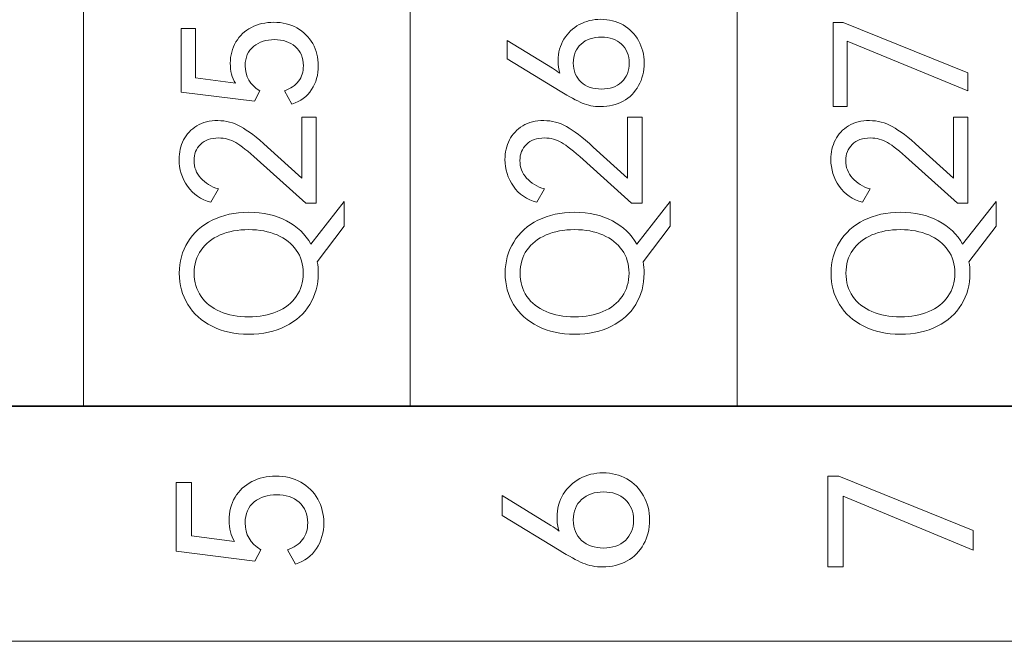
# Model space of a CAD drawing. Header units: millimetres. Extents: x 0 to 427, y 0 to 299.
# Tile 24 of 38: x 157.32 to 169.58, y 147.43 to 155.17. Entities that reach past the tile are written whole.
import ezdxf

# ---------------------------------------------------------------- set-up
doc = ezdxf.new("R2010")
doc.units = ezdxf.units.MM
doc.header["$MEASUREMENT"] = 0
doc.layers.add('layer 1', color=7, linetype='Continuous')

msp = doc.modelspace()

# ---------------------------------------------------------------- linework, layer by layer
at = {"layer": 'layer 1', "lineweight": 9}
for points in [[(158.112, 150.351), (158.112, 150.351), (158.112, 155.895), (158.112, 155.895)], [(162.183, 150.351), (162.183, 150.351), (162.183, 155.895), (162.183, 155.895)], [(166.253, 150.351), (166.253, 150.351), (166.253, 155.895), (166.253, 155.895)]]:
    msp.add_open_spline(points, degree=3, dxfattribs=at)
for points, knots in [([(164.024, 154.658), (164.024, 154.757), (164.048, 154.846), (164.096, 154.924), (164.096, 154.924), (164.143, 155.002), (164.207, 155.063), (164.288, 155.106), (164.288, 155.106), (164.369, 155.15), (164.459, 155.172), (164.556, 155.172), (164.556, 155.172), (164.657, 155.172), (164.749, 155.148), (164.832, 155.102), (164.832, 155.102), (164.914, 155.055), (164.979, 154.99), (165.025, 154.907), (165.025, 154.907), (165.072, 154.823), (165.095, 154.731), (165.095, 154.628), (165.095, 154.628), (165.095, 154.523), (165.072, 154.429), (165.027, 154.346), (165.027, 154.346), (164.981, 154.264), (164.917, 154.199), (164.834, 154.153), (164.834, 154.153), (164.751, 154.108), (164.657, 154.085), (164.552, 154.085), (164.552, 154.085), (164.469, 154.085), (164.393, 154.1), (164.324, 154.129), (164.324, 154.129), (164.254, 154.159), (164.163, 154.208), (164.05, 154.277), (164.05, 154.277), (164.05, 154.277), (163.389, 154.679), (163.389, 154.679), (163.389, 154.679), (163.389, 154.679), (163.389, 154.91), (163.389, 154.91), (163.389, 154.91), (163.389, 154.91), (163.953, 154.564), (163.953, 154.564), (163.953, 154.564), (163.987, 154.543), (164.018, 154.521), (164.047, 154.5), (164.047, 154.5), (164.032, 154.547), (164.024, 154.6), (164.024, 154.658)], [0, 0, 0, 0, 0.0625, 0.0625, 0.0625, 0.0625, 0.125, 0.125, 0.125, 0.125, 0.1875, 0.1875, 0.1875, 0.1875, 0.25, 0.25, 0.25, 0.25, 0.3125, 0.3125, 0.3125, 0.3125, 0.375, 0.375, 0.375, 0.375, 0.4375, 0.4375, 0.4375, 0.4375, 0.5, 0.5, 0.5, 0.5, 0.5625, 0.5625, 0.5625, 0.5625, 0.625, 0.625, 0.625, 0.625, 0.6875, 0.6875, 0.6875, 0.6875, 0.75, 0.75, 0.75, 0.75, 0.8125, 0.8125, 0.8125, 0.8125, 0.875, 0.875, 0.875, 0.875, 0.9375, 0.9375, 0.9375, 0.9375, 1, 1, 1, 1]), ([(159.94, 154.624), (159.94, 154.723), (159.964, 154.812), (160.01, 154.89), (160.01, 154.89), (160.057, 154.968), (160.121, 155.028), (160.203, 155.071), (160.203, 155.071), (160.285, 155.114), (160.378, 155.135), (160.482, 155.135), (160.482, 155.135), (160.59, 155.135), (160.686, 155.111), (160.771, 155.064), (160.771, 155.064), (160.855, 155.016), (160.92, 154.951), (160.967, 154.869), (160.967, 154.869), (161.013, 154.786), (161.037, 154.695), (161.037, 154.594), (161.037, 154.594), (161.037, 154.482), (161.009, 154.383), (160.953, 154.297), (160.953, 154.297), (160.897, 154.21), (160.816, 154.15), (160.709, 154.117), (160.709, 154.117), (160.709, 154.117), (160.615, 154.282), (160.615, 154.282), (160.615, 154.282), (160.693, 154.309), (160.751, 154.35), (160.791, 154.402), (160.791, 154.402), (160.831, 154.455), (160.851, 154.519), (160.851, 154.594), (160.851, 154.594), (160.851, 154.695), (160.817, 154.774), (160.75, 154.832), (160.75, 154.832), (160.683, 154.89), (160.596, 154.919), (160.491, 154.919), (160.491, 154.919), (160.388, 154.919), (160.302, 154.891), (160.232, 154.836), (160.232, 154.836), (160.161, 154.78), (160.126, 154.699), (160.126, 154.594), (160.126, 154.594), (160.126, 154.461), (160.187, 154.357), (160.307, 154.282), (160.307, 154.282), (160.307, 154.282), (160.241, 154.151), (160.241, 154.151), (160.241, 154.151), (160.241, 154.151), (159.328, 154.266), (159.328, 154.266), (159.328, 154.266), (159.328, 154.266), (159.328, 155.059), (159.328, 155.059), (159.328, 155.059), (159.328, 155.059), (159.507, 155.059), (159.507, 155.059), (159.507, 155.059), (159.507, 155.059), (159.507, 154.445), (159.507, 154.445), (159.507, 154.445), (159.507, 154.445), (160.005, 154.378), (160.005, 154.378), (160.005, 154.378), (159.962, 154.445), (159.94, 154.527), (159.94, 154.624)], [0, 0, 0, 0, 0.043478, 0.043478, 0.043478, 0.043478, 0.086957, 0.086957, 0.086957, 0.086957, 0.130435, 0.130435, 0.130435, 0.130435, 0.173913, 0.173913, 0.173913, 0.173913, 0.217391, 0.217391, 0.217391, 0.217391, 0.26087, 0.26087, 0.26087, 0.26087, 0.304348, 0.304348, 0.304348, 0.304348, 0.347826, 0.347826, 0.347826, 0.347826, 0.391304, 0.391304, 0.391304, 0.391304, 0.434783, 0.434783, 0.434783, 0.434783, 0.478261, 0.478261, 0.478261, 0.478261, 0.521739, 0.521739, 0.521739, 0.521739, 0.565217, 0.565217, 0.565217, 0.565217, 0.608696, 0.608696, 0.608696, 0.608696, 0.652174, 0.652174, 0.652174, 0.652174, 0.695652, 0.695652, 0.695652, 0.695652, 0.73913, 0.73913, 0.73913, 0.73913, 0.782609, 0.782609, 0.782609, 0.782609, 0.826087, 0.826087, 0.826087, 0.826087, 0.869565, 0.869565, 0.869565, 0.869565, 0.913043, 0.913043, 0.913043, 0.913043, 0.956522, 0.956522, 0.956522, 0.956522, 1, 1, 1, 1]), ([(167.625, 154.901), (167.625, 154.901), (167.625, 154.087), (167.625, 154.087), (167.625, 154.087), (167.625, 154.087), (167.448, 154.087), (167.448, 154.087), (167.448, 154.087), (167.448, 154.087), (167.448, 155.133), (167.448, 155.133), (167.448, 155.133), (167.448, 155.133), (167.574, 155.133), (167.574, 155.133), (167.574, 155.133), (167.574, 155.133), (169.129, 154.504), (169.129, 154.504), (169.129, 154.504), (169.129, 154.504), (169.129, 154.28), (169.129, 154.28), (169.129, 154.28), (169.129, 154.28), (167.625, 154.901), (167.625, 154.901)], [0, 0, 0, 0, 0.142857, 0.142857, 0.142857, 0.142857, 0.285714, 0.285714, 0.285714, 0.285714, 0.428571, 0.428571, 0.428571, 0.428571, 0.571429, 0.571429, 0.571429, 0.571429, 0.714286, 0.714286, 0.714286, 0.714286, 0.857143, 0.857143, 0.857143, 0.857143, 1, 1, 1, 1]), ([(164.91, 154.628), (164.91, 154.726), (164.878, 154.804), (164.813, 154.863), (164.813, 154.863), (164.749, 154.922), (164.666, 154.951), (164.563, 154.951), (164.563, 154.951), (164.459, 154.951), (164.375, 154.922), (164.31, 154.864), (164.31, 154.864), (164.245, 154.806), (164.213, 154.728), (164.213, 154.628), (164.213, 154.628), (164.213, 154.529), (164.245, 154.45), (164.31, 154.391), (164.31, 154.391), (164.375, 154.332), (164.459, 154.303), (164.563, 154.303), (164.563, 154.303), (164.667, 154.303), (164.751, 154.332), (164.814, 154.391), (164.814, 154.391), (164.878, 154.45), (164.91, 154.529), (164.91, 154.628)], [0, 0, 0, 0, 0.125, 0.125, 0.125, 0.125, 0.25, 0.25, 0.25, 0.25, 0.375, 0.375, 0.375, 0.375, 0.5, 0.5, 0.5, 0.5, 0.625, 0.625, 0.625, 0.625, 0.75, 0.75, 0.75, 0.75, 0.875, 0.875, 0.875, 0.875, 1, 1, 1, 1]), ([(160.83, 153.195), (160.83, 153.195), (160.83, 153.954), (160.83, 153.954), (160.83, 153.954), (160.83, 153.954), (161.011, 153.954), (161.011, 153.954), (161.011, 153.954), (161.011, 153.954), (161.011, 152.883), (161.011, 152.883), (161.011, 152.883), (161.011, 152.883), (160.881, 152.883), (160.881, 152.883), (160.881, 152.883), (160.881, 152.883), (160.275, 153.427), (160.275, 153.427), (160.275, 153.427), (160.162, 153.529), (160.073, 153.6), (160.008, 153.638), (160.008, 153.638), (159.943, 153.676), (159.872, 153.695), (159.796, 153.695), (159.796, 153.695), (159.698, 153.695), (159.622, 153.668), (159.569, 153.615), (159.569, 153.615), (159.515, 153.561), (159.489, 153.494), (159.489, 153.413), (159.489, 153.413), (159.489, 153.33), (159.517, 153.258), (159.572, 153.195), (159.572, 153.195), (159.628, 153.132), (159.702, 153.087), (159.794, 153.06), (159.794, 153.06), (159.794, 153.06), (159.7, 152.895), (159.7, 152.895), (159.7, 152.895), (159.574, 152.928), (159.477, 152.995), (159.407, 153.094), (159.407, 153.094), (159.338, 153.194), (159.303, 153.304), (159.303, 153.427), (159.303, 153.427), (159.303, 153.515), (159.322, 153.596), (159.359, 153.67), (159.359, 153.67), (159.397, 153.743), (159.452, 153.802), (159.524, 153.845), (159.524, 153.845), (159.597, 153.889), (159.684, 153.911), (159.787, 153.911), (159.787, 153.911), (159.886, 153.911), (159.98, 153.886), (160.069, 153.837), (160.069, 153.837), (160.158, 153.788), (160.269, 153.703), (160.404, 153.58), (160.404, 153.58), (160.404, 153.58), (160.83, 153.195), (160.83, 153.195)], [0, 0, 0, 0, 0.05, 0.05, 0.05, 0.05, 0.1, 0.1, 0.1, 0.1, 0.15, 0.15, 0.15, 0.15, 0.2, 0.2, 0.2, 0.2, 0.25, 0.25, 0.25, 0.25, 0.3, 0.3, 0.3, 0.3, 0.35, 0.35, 0.35, 0.35, 0.4, 0.4, 0.4, 0.4, 0.45, 0.45, 0.45, 0.45, 0.5, 0.5, 0.5, 0.5, 0.55, 0.55, 0.55, 0.55, 0.6, 0.6, 0.6, 0.6, 0.65, 0.65, 0.65, 0.65, 0.7, 0.7, 0.7, 0.7, 0.75, 0.75, 0.75, 0.75, 0.8, 0.8, 0.8, 0.8, 0.85, 0.85, 0.85, 0.85, 0.9, 0.9, 0.9, 0.9, 0.95, 0.95, 0.95, 0.95, 1, 1, 1, 1]), ([(164.889, 153.195), (164.889, 153.195), (164.889, 153.954), (164.889, 153.954), (164.889, 153.954), (164.889, 153.954), (165.07, 153.954), (165.07, 153.954), (165.07, 153.954), (165.07, 153.954), (165.07, 152.883), (165.07, 152.883), (165.07, 152.883), (165.07, 152.883), (164.939, 152.883), (164.939, 152.883), (164.939, 152.883), (164.939, 152.883), (164.334, 153.427), (164.334, 153.427), (164.334, 153.427), (164.221, 153.529), (164.132, 153.6), (164.067, 153.638), (164.067, 153.638), (164.002, 153.676), (163.931, 153.695), (163.855, 153.695), (163.855, 153.695), (163.757, 153.695), (163.681, 153.668), (163.628, 153.615), (163.628, 153.615), (163.574, 153.561), (163.548, 153.494), (163.548, 153.413), (163.548, 153.413), (163.548, 153.33), (163.575, 153.258), (163.631, 153.195), (163.631, 153.195), (163.687, 153.132), (163.761, 153.087), (163.853, 153.06), (163.853, 153.06), (163.853, 153.06), (163.758, 152.895), (163.758, 152.895), (163.758, 152.895), (163.633, 152.928), (163.536, 152.995), (163.466, 153.094), (163.466, 153.094), (163.397, 153.194), (163.362, 153.304), (163.362, 153.427), (163.362, 153.427), (163.362, 153.515), (163.381, 153.596), (163.418, 153.67), (163.418, 153.67), (163.455, 153.743), (163.51, 153.802), (163.583, 153.845), (163.583, 153.845), (163.656, 153.889), (163.743, 153.911), (163.846, 153.911), (163.846, 153.911), (163.945, 153.911), (164.039, 153.886), (164.128, 153.837), (164.128, 153.837), (164.216, 153.788), (164.328, 153.703), (164.462, 153.58), (164.462, 153.58), (164.462, 153.58), (164.889, 153.195), (164.889, 153.195)], [0, 0, 0, 0, 0.05, 0.05, 0.05, 0.05, 0.1, 0.1, 0.1, 0.1, 0.15, 0.15, 0.15, 0.15, 0.2, 0.2, 0.2, 0.2, 0.25, 0.25, 0.25, 0.25, 0.3, 0.3, 0.3, 0.3, 0.35, 0.35, 0.35, 0.35, 0.4, 0.4, 0.4, 0.4, 0.45, 0.45, 0.45, 0.45, 0.5, 0.5, 0.5, 0.5, 0.55, 0.55, 0.55, 0.55, 0.6, 0.6, 0.6, 0.6, 0.65, 0.65, 0.65, 0.65, 0.7, 0.7, 0.7, 0.7, 0.75, 0.75, 0.75, 0.75, 0.8, 0.8, 0.8, 0.8, 0.85, 0.85, 0.85, 0.85, 0.9, 0.9, 0.9, 0.9, 0.95, 0.95, 0.95, 0.95, 1, 1, 1, 1]), ([(168.948, 153.195), (168.948, 153.195), (168.948, 153.954), (168.948, 153.954), (168.948, 153.954), (168.948, 153.954), (169.129, 153.954), (169.129, 153.954), (169.129, 153.954), (169.129, 153.954), (169.129, 152.883), (169.129, 152.883), (169.129, 152.883), (169.129, 152.883), (168.998, 152.883), (168.998, 152.883), (168.998, 152.883), (168.998, 152.883), (168.393, 153.427), (168.393, 153.427), (168.393, 153.427), (168.28, 153.529), (168.191, 153.6), (168.126, 153.638), (168.126, 153.638), (168.061, 153.676), (167.99, 153.695), (167.914, 153.695), (167.914, 153.695), (167.816, 153.695), (167.74, 153.668), (167.687, 153.615), (167.687, 153.615), (167.633, 153.561), (167.606, 153.494), (167.606, 153.413), (167.606, 153.413), (167.606, 153.33), (167.634, 153.258), (167.69, 153.195), (167.69, 153.195), (167.746, 153.132), (167.82, 153.087), (167.911, 153.06), (167.911, 153.06), (167.911, 153.06), (167.817, 152.895), (167.817, 152.895), (167.817, 152.895), (167.692, 152.928), (167.594, 152.995), (167.525, 153.094), (167.525, 153.094), (167.455, 153.194), (167.421, 153.304), (167.421, 153.427), (167.421, 153.427), (167.421, 153.515), (167.439, 153.596), (167.477, 153.67), (167.477, 153.67), (167.514, 153.743), (167.569, 153.802), (167.642, 153.845), (167.642, 153.845), (167.714, 153.889), (167.802, 153.911), (167.904, 153.911), (167.904, 153.911), (168.004, 153.911), (168.098, 153.886), (168.186, 153.837), (168.186, 153.837), (168.275, 153.788), (168.387, 153.703), (168.521, 153.58), (168.521, 153.58), (168.521, 153.58), (168.948, 153.195), (168.948, 153.195)], [0, 0, 0, 0, 0.05, 0.05, 0.05, 0.05, 0.1, 0.1, 0.1, 0.1, 0.15, 0.15, 0.15, 0.15, 0.2, 0.2, 0.2, 0.2, 0.25, 0.25, 0.25, 0.25, 0.3, 0.3, 0.3, 0.3, 0.35, 0.35, 0.35, 0.35, 0.4, 0.4, 0.4, 0.4, 0.45, 0.45, 0.45, 0.45, 0.5, 0.5, 0.5, 0.5, 0.55, 0.55, 0.55, 0.55, 0.6, 0.6, 0.6, 0.6, 0.65, 0.65, 0.65, 0.65, 0.7, 0.7, 0.7, 0.7, 0.75, 0.75, 0.75, 0.75, 0.8, 0.8, 0.8, 0.8, 0.85, 0.85, 0.85, 0.85, 0.9, 0.9, 0.9, 0.9, 0.95, 0.95, 0.95, 0.95, 1, 1, 1, 1]), ([(161.36, 152.902), (161.36, 152.902), (161.36, 152.595), (161.36, 152.595), (161.36, 152.595), (161.36, 152.595), (161.023, 152.154), (161.023, 152.154), (161.023, 152.154), (161.032, 152.107), (161.037, 152.059), (161.037, 152.01), (161.037, 152.01), (161.037, 151.866), (161.001, 151.737), (160.931, 151.621), (160.931, 151.621), (160.861, 151.506), (160.76, 151.415), (160.628, 151.35), (160.628, 151.35), (160.497, 151.284), (160.344, 151.251), (160.17, 151.251), (160.17, 151.251), (159.997, 151.251), (159.845, 151.284), (159.713, 151.35), (159.713, 151.35), (159.582, 151.415), (159.481, 151.506), (159.411, 151.621), (159.411, 151.621), (159.34, 151.737), (159.305, 151.866), (159.305, 152.01), (159.305, 152.01), (159.305, 152.154), (159.341, 152.283), (159.412, 152.399), (159.412, 152.399), (159.483, 152.514), (159.584, 152.605), (159.715, 152.67), (159.715, 152.67), (159.845, 152.736), (159.997, 152.769), (160.17, 152.769), (160.17, 152.769), (160.35, 152.769), (160.507, 152.733), (160.641, 152.662), (160.641, 152.662), (160.775, 152.591), (160.876, 152.495), (160.945, 152.372), (160.945, 152.372), (160.945, 152.372), (161.36, 152.902), (161.36, 152.902)], [0, 0, 0, 0, 0.066667, 0.066667, 0.066667, 0.066667, 0.133333, 0.133333, 0.133333, 0.133333, 0.2, 0.2, 0.2, 0.2, 0.266667, 0.266667, 0.266667, 0.266667, 0.333333, 0.333333, 0.333333, 0.333333, 0.4, 0.4, 0.4, 0.4, 0.466667, 0.466667, 0.466667, 0.466667, 0.533333, 0.533333, 0.533333, 0.533333, 0.6, 0.6, 0.6, 0.6, 0.666667, 0.666667, 0.666667, 0.666667, 0.733333, 0.733333, 0.733333, 0.733333, 0.8, 0.8, 0.8, 0.8, 0.866667, 0.866667, 0.866667, 0.866667, 0.933333, 0.933333, 0.933333, 0.933333, 1, 1, 1, 1]), ([(165.419, 152.902), (165.419, 152.902), (165.419, 152.595), (165.419, 152.595), (165.419, 152.595), (165.419, 152.595), (165.082, 152.154), (165.082, 152.154), (165.082, 152.154), (165.091, 152.107), (165.095, 152.059), (165.095, 152.01), (165.095, 152.01), (165.095, 151.866), (165.06, 151.737), (164.99, 151.621), (164.99, 151.621), (164.92, 151.506), (164.819, 151.415), (164.687, 151.35), (164.687, 151.35), (164.556, 151.284), (164.403, 151.251), (164.229, 151.251), (164.229, 151.251), (164.056, 151.251), (163.904, 151.284), (163.772, 151.35), (163.772, 151.35), (163.641, 151.415), (163.54, 151.506), (163.47, 151.621), (163.47, 151.621), (163.399, 151.737), (163.364, 151.866), (163.364, 152.01), (163.364, 152.01), (163.364, 152.154), (163.4, 152.283), (163.471, 152.399), (163.471, 152.399), (163.542, 152.514), (163.643, 152.605), (163.773, 152.67), (163.773, 152.67), (163.904, 152.736), (164.056, 152.769), (164.229, 152.769), (164.229, 152.769), (164.409, 152.769), (164.566, 152.733), (164.7, 152.662), (164.7, 152.662), (164.834, 152.591), (164.935, 152.495), (165.004, 152.372), (165.004, 152.372), (165.004, 152.372), (165.419, 152.902), (165.419, 152.902)], [0, 0, 0, 0, 0.066667, 0.066667, 0.066667, 0.066667, 0.133333, 0.133333, 0.133333, 0.133333, 0.2, 0.2, 0.2, 0.2, 0.266667, 0.266667, 0.266667, 0.266667, 0.333333, 0.333333, 0.333333, 0.333333, 0.4, 0.4, 0.4, 0.4, 0.466667, 0.466667, 0.466667, 0.466667, 0.533333, 0.533333, 0.533333, 0.533333, 0.6, 0.6, 0.6, 0.6, 0.666667, 0.666667, 0.666667, 0.666667, 0.733333, 0.733333, 0.733333, 0.733333, 0.8, 0.8, 0.8, 0.8, 0.866667, 0.866667, 0.866667, 0.866667, 0.933333, 0.933333, 0.933333, 0.933333, 1, 1, 1, 1]), ([(169.478, 152.902), (169.478, 152.902), (169.478, 152.595), (169.478, 152.595), (169.478, 152.595), (169.478, 152.595), (169.14, 152.154), (169.14, 152.154), (169.14, 152.154), (169.15, 152.107), (169.154, 152.059), (169.154, 152.01), (169.154, 152.01), (169.154, 151.866), (169.119, 151.737), (169.049, 151.621), (169.049, 151.621), (168.978, 151.506), (168.877, 151.415), (168.746, 151.35), (168.746, 151.35), (168.615, 151.284), (168.462, 151.251), (168.287, 151.251), (168.287, 151.251), (168.115, 151.251), (167.963, 151.284), (167.831, 151.35), (167.831, 151.35), (167.7, 151.415), (167.599, 151.506), (167.528, 151.621), (167.528, 151.621), (167.458, 151.737), (167.423, 151.866), (167.423, 152.01), (167.423, 152.01), (167.423, 152.154), (167.458, 152.283), (167.53, 152.399), (167.53, 152.399), (167.601, 152.514), (167.701, 152.605), (167.832, 152.67), (167.832, 152.67), (167.963, 152.736), (168.115, 152.769), (168.287, 152.769), (168.287, 152.769), (168.468, 152.769), (168.625, 152.733), (168.759, 152.662), (168.759, 152.662), (168.892, 152.591), (168.994, 152.495), (169.062, 152.372), (169.062, 152.372), (169.062, 152.372), (169.478, 152.902), (169.478, 152.902)], [0, 0, 0, 0, 0.066667, 0.066667, 0.066667, 0.066667, 0.133333, 0.133333, 0.133333, 0.133333, 0.2, 0.2, 0.2, 0.2, 0.266667, 0.266667, 0.266667, 0.266667, 0.333333, 0.333333, 0.333333, 0.333333, 0.4, 0.4, 0.4, 0.4, 0.466667, 0.466667, 0.466667, 0.466667, 0.533333, 0.533333, 0.533333, 0.533333, 0.6, 0.6, 0.6, 0.6, 0.666667, 0.666667, 0.666667, 0.666667, 0.733333, 0.733333, 0.733333, 0.733333, 0.8, 0.8, 0.8, 0.8, 0.866667, 0.866667, 0.866667, 0.866667, 0.933333, 0.933333, 0.933333, 0.933333, 1, 1, 1, 1]), ([(160.17, 151.466), (160.303, 151.466), (160.42, 151.488), (160.523, 151.532), (160.523, 151.532), (160.625, 151.575), (160.705, 151.638), (160.763, 151.721), (160.763, 151.721), (160.82, 151.804), (160.849, 151.9), (160.849, 152.01), (160.849, 152.01), (160.849, 152.12), (160.82, 152.216), (160.763, 152.298), (160.763, 152.298), (160.705, 152.379), (160.625, 152.443), (160.523, 152.487), (160.523, 152.487), (160.42, 152.531), (160.303, 152.553), (160.17, 152.553), (160.17, 152.553), (160.035, 152.553), (159.917, 152.531), (159.814, 152.487), (159.814, 152.487), (159.712, 152.443), (159.632, 152.379), (159.576, 152.298), (159.576, 152.298), (159.519, 152.216), (159.491, 152.12), (159.491, 152.01), (159.491, 152.01), (159.491, 151.9), (159.519, 151.804), (159.576, 151.722), (159.576, 151.722), (159.632, 151.64), (159.712, 151.577), (159.814, 151.533), (159.814, 151.533), (159.917, 151.489), (160.035, 151.466), (160.17, 151.466)], [0, 0, 0, 0, 0.083333, 0.083333, 0.083333, 0.083333, 0.166667, 0.166667, 0.166667, 0.166667, 0.25, 0.25, 0.25, 0.25, 0.333333, 0.333333, 0.333333, 0.333333, 0.416667, 0.416667, 0.416667, 0.416667, 0.5, 0.5, 0.5, 0.5, 0.583333, 0.583333, 0.583333, 0.583333, 0.666667, 0.666667, 0.666667, 0.666667, 0.75, 0.75, 0.75, 0.75, 0.833333, 0.833333, 0.833333, 0.833333, 0.916667, 0.916667, 0.916667, 0.916667, 1, 1, 1, 1]), ([(164.229, 151.466), (164.362, 151.466), (164.479, 151.488), (164.582, 151.532), (164.582, 151.532), (164.684, 151.575), (164.764, 151.638), (164.821, 151.721), (164.821, 151.721), (164.879, 151.804), (164.907, 151.9), (164.907, 152.01), (164.907, 152.01), (164.907, 152.12), (164.879, 152.216), (164.821, 152.298), (164.821, 152.298), (164.764, 152.379), (164.684, 152.443), (164.582, 152.487), (164.582, 152.487), (164.479, 152.531), (164.362, 152.553), (164.229, 152.553), (164.229, 152.553), (164.094, 152.553), (163.976, 152.531), (163.873, 152.487), (163.873, 152.487), (163.771, 152.443), (163.691, 152.379), (163.635, 152.298), (163.635, 152.298), (163.578, 152.216), (163.55, 152.12), (163.55, 152.01), (163.55, 152.01), (163.55, 151.9), (163.578, 151.804), (163.635, 151.722), (163.635, 151.722), (163.691, 151.64), (163.771, 151.577), (163.873, 151.533), (163.873, 151.533), (163.976, 151.489), (164.094, 151.466), (164.229, 151.466)], [0, 0, 0, 0, 0.083333, 0.083333, 0.083333, 0.083333, 0.166667, 0.166667, 0.166667, 0.166667, 0.25, 0.25, 0.25, 0.25, 0.333333, 0.333333, 0.333333, 0.333333, 0.416667, 0.416667, 0.416667, 0.416667, 0.5, 0.5, 0.5, 0.5, 0.583333, 0.583333, 0.583333, 0.583333, 0.666667, 0.666667, 0.666667, 0.666667, 0.75, 0.75, 0.75, 0.75, 0.833333, 0.833333, 0.833333, 0.833333, 0.916667, 0.916667, 0.916667, 0.916667, 1, 1, 1, 1]), ([(168.287, 151.466), (168.42, 151.466), (168.538, 151.488), (168.641, 151.532), (168.641, 151.532), (168.743, 151.575), (168.823, 151.638), (168.88, 151.721), (168.88, 151.721), (168.937, 151.804), (168.966, 151.9), (168.966, 152.01), (168.966, 152.01), (168.966, 152.12), (168.937, 152.216), (168.88, 152.298), (168.88, 152.298), (168.823, 152.379), (168.743, 152.443), (168.641, 152.487), (168.641, 152.487), (168.538, 152.531), (168.42, 152.553), (168.287, 152.553), (168.287, 152.553), (168.153, 152.553), (168.034, 152.531), (167.932, 152.487), (167.932, 152.487), (167.83, 152.443), (167.75, 152.379), (167.693, 152.298), (167.693, 152.298), (167.637, 152.216), (167.609, 152.12), (167.609, 152.01), (167.609, 152.01), (167.609, 151.9), (167.637, 151.804), (167.693, 151.722), (167.693, 151.722), (167.75, 151.64), (167.83, 151.577), (167.932, 151.533), (167.932, 151.533), (168.034, 151.489), (168.153, 151.466), (168.287, 151.466)], [0, 0, 0, 0, 0.083333, 0.083333, 0.083333, 0.083333, 0.166667, 0.166667, 0.166667, 0.166667, 0.25, 0.25, 0.25, 0.25, 0.333333, 0.333333, 0.333333, 0.333333, 0.416667, 0.416667, 0.416667, 0.416667, 0.5, 0.5, 0.5, 0.5, 0.583333, 0.583333, 0.583333, 0.583333, 0.666667, 0.666667, 0.666667, 0.666667, 0.75, 0.75, 0.75, 0.75, 0.833333, 0.833333, 0.833333, 0.833333, 0.916667, 0.916667, 0.916667, 0.916667, 1, 1, 1, 1]), ([(137.761, 147.427), (137.761, 147.427), (137.761, 150.358), (137.761, 150.358), (137.761, 150.358), (137.761, 150.358), (174.394, 150.358), (174.394, 150.358), (174.394, 150.358), (174.394, 150.358), (174.394, 147.427), (174.394, 147.427), (174.394, 147.427), (174.394, 147.427), (137.761, 147.427), (137.761, 147.427)], [0, 0, 0, 0, 0.25, 0.25, 0.25, 0.25, 0.5, 0.5, 0.5, 0.5, 0.75, 0.75, 0.75, 0.75, 1, 1, 1, 1]), ([(174.394, 150.351), (174.394, 150.351), (170.323, 150.351), (170.323, 150.351), (170.323, 150.351), (170.323, 150.351), (166.253, 150.351), (166.253, 150.351), (166.253, 150.351), (166.253, 150.351), (162.183, 150.351), (162.183, 150.351), (162.183, 150.351), (162.183, 150.351), (158.112, 150.351), (158.112, 150.351), (158.112, 150.351), (158.112, 150.351), (154.042, 150.351), (154.042, 150.351), (154.042, 150.351), (154.042, 150.351), (149.972, 150.351), (149.972, 150.351), (149.972, 150.351), (149.972, 150.351), (145.901, 150.351), (145.901, 150.351), (145.901, 150.351), (145.901, 150.351), (141.831, 150.351), (141.831, 150.351), (141.831, 150.351), (141.831, 150.351), (137.761, 150.351), (137.761, 150.351)], [0, 0, 0, 0, 0.111111, 0.111111, 0.111111, 0.111111, 0.222222, 0.222222, 0.222222, 0.222222, 0.333333, 0.333333, 0.333333, 0.333333, 0.444444, 0.444444, 0.444444, 0.444444, 0.555556, 0.555556, 0.555556, 0.555556, 0.666667, 0.666667, 0.666667, 0.666667, 0.777778, 0.777778, 0.777778, 0.777778, 0.888889, 0.888889, 0.888889, 0.888889, 1, 1, 1, 1]), ([(164.01, 148.971), (164.01, 149.078), (164.035, 149.173), (164.086, 149.257), (164.086, 149.257), (164.137, 149.341), (164.207, 149.406), (164.294, 149.453), (164.294, 149.453), (164.381, 149.5), (164.477, 149.524), (164.583, 149.524), (164.583, 149.524), (164.691, 149.524), (164.79, 149.499), (164.879, 149.448), (164.879, 149.448), (164.968, 149.398), (165.038, 149.328), (165.088, 149.238), (165.088, 149.238), (165.138, 149.149), (165.163, 149.049), (165.163, 148.938), (165.163, 148.938), (165.163, 148.825), (165.138, 148.724), (165.089, 148.635), (165.089, 148.635), (165.04, 148.546), (164.971, 148.477), (164.882, 148.427), (164.882, 148.427), (164.793, 148.378), (164.691, 148.353), (164.578, 148.353), (164.578, 148.353), (164.489, 148.353), (164.407, 148.369), (164.332, 148.401), (164.332, 148.401), (164.257, 148.433), (164.159, 148.487), (164.037, 148.561), (164.037, 148.561), (164.037, 148.561), (163.326, 148.993), (163.326, 148.993), (163.326, 148.993), (163.326, 148.993), (163.326, 149.242), (163.326, 149.242), (163.326, 149.242), (163.326, 149.242), (163.933, 148.869), (163.933, 148.869), (163.933, 148.869), (163.97, 148.846), (164.003, 148.823), (164.035, 148.8), (164.035, 148.8), (164.018, 148.851), (164.01, 148.908), (164.01, 148.971)], [0, 0, 0, 0, 0.0625, 0.0625, 0.0625, 0.0625, 0.125, 0.125, 0.125, 0.125, 0.1875, 0.1875, 0.1875, 0.1875, 0.25, 0.25, 0.25, 0.25, 0.3125, 0.3125, 0.3125, 0.3125, 0.375, 0.375, 0.375, 0.375, 0.4375, 0.4375, 0.4375, 0.4375, 0.5, 0.5, 0.5, 0.5, 0.5625, 0.5625, 0.5625, 0.5625, 0.625, 0.625, 0.625, 0.625, 0.6875, 0.6875, 0.6875, 0.6875, 0.75, 0.75, 0.75, 0.75, 0.8125, 0.8125, 0.8125, 0.8125, 0.875, 0.875, 0.875, 0.875, 0.9375, 0.9375, 0.9375, 0.9375, 1, 1, 1, 1]), ([(159.925, 148.933), (159.925, 149.04), (159.95, 149.136), (160, 149.22), (160, 149.22), (160.05, 149.304), (160.12, 149.369), (160.208, 149.415), (160.208, 149.415), (160.296, 149.461), (160.396, 149.484), (160.508, 149.484), (160.508, 149.484), (160.625, 149.484), (160.728, 149.459), (160.819, 149.408), (160.819, 149.408), (160.909, 149.357), (160.98, 149.287), (161.03, 149.198), (161.03, 149.198), (161.08, 149.109), (161.105, 149.01), (161.105, 148.901), (161.105, 148.901), (161.105, 148.781), (161.075, 148.675), (161.015, 148.582), (161.015, 148.582), (160.955, 148.489), (160.867, 148.424), (160.752, 148.388), (160.752, 148.388), (160.752, 148.388), (160.651, 148.566), (160.651, 148.566), (160.651, 148.566), (160.735, 148.595), (160.798, 148.638), (160.841, 148.695), (160.841, 148.695), (160.884, 148.752), (160.905, 148.821), (160.905, 148.901), (160.905, 148.901), (160.905, 149.01), (160.869, 149.096), (160.797, 149.158), (160.797, 149.158), (160.724, 149.221), (160.631, 149.252), (160.518, 149.252), (160.518, 149.252), (160.407, 149.252), (160.314, 149.222), (160.239, 149.162), (160.239, 149.162), (160.163, 149.102), (160.125, 149.015), (160.125, 148.901), (160.125, 148.901), (160.125, 148.758), (160.19, 148.646), (160.32, 148.566), (160.32, 148.566), (160.32, 148.566), (160.248, 148.425), (160.248, 148.425), (160.248, 148.425), (160.248, 148.425), (159.266, 148.548), (159.266, 148.548), (159.266, 148.548), (159.266, 148.548), (159.266, 149.403), (159.266, 149.403), (159.266, 149.403), (159.266, 149.403), (159.458, 149.403), (159.458, 149.403), (159.458, 149.403), (159.458, 149.403), (159.458, 148.741), (159.458, 148.741), (159.458, 148.741), (159.458, 148.741), (159.994, 148.669), (159.994, 148.669), (159.994, 148.669), (159.948, 148.742), (159.925, 148.83), (159.925, 148.933)], [0, 0, 0, 0, 0.043478, 0.043478, 0.043478, 0.043478, 0.086957, 0.086957, 0.086957, 0.086957, 0.130435, 0.130435, 0.130435, 0.130435, 0.173913, 0.173913, 0.173913, 0.173913, 0.217391, 0.217391, 0.217391, 0.217391, 0.26087, 0.26087, 0.26087, 0.26087, 0.304348, 0.304348, 0.304348, 0.304348, 0.347826, 0.347826, 0.347826, 0.347826, 0.391304, 0.391304, 0.391304, 0.391304, 0.434783, 0.434783, 0.434783, 0.434783, 0.478261, 0.478261, 0.478261, 0.478261, 0.521739, 0.521739, 0.521739, 0.521739, 0.565217, 0.565217, 0.565217, 0.565217, 0.608696, 0.608696, 0.608696, 0.608696, 0.652174, 0.652174, 0.652174, 0.652174, 0.695652, 0.695652, 0.695652, 0.695652, 0.73913, 0.73913, 0.73913, 0.73913, 0.782609, 0.782609, 0.782609, 0.782609, 0.826087, 0.826087, 0.826087, 0.826087, 0.869565, 0.869565, 0.869565, 0.869565, 0.913043, 0.913043, 0.913043, 0.913043, 0.956522, 0.956522, 0.956522, 0.956522, 1, 1, 1, 1]), ([(167.574, 149.232), (167.574, 149.232), (167.574, 148.356), (167.574, 148.356), (167.574, 148.356), (167.574, 148.356), (167.384, 148.356), (167.384, 148.356), (167.384, 148.356), (167.384, 148.356), (167.384, 149.482), (167.384, 149.482), (167.384, 149.482), (167.384, 149.482), (167.519, 149.482), (167.519, 149.482), (167.519, 149.482), (167.519, 149.482), (169.194, 148.805), (169.194, 148.805), (169.194, 148.805), (169.194, 148.805), (169.194, 148.563), (169.194, 148.563), (169.194, 148.563), (169.194, 148.563), (167.574, 149.232), (167.574, 149.232)], [0, 0, 0, 0, 0.142857, 0.142857, 0.142857, 0.142857, 0.285714, 0.285714, 0.285714, 0.285714, 0.428571, 0.428571, 0.428571, 0.428571, 0.571429, 0.571429, 0.571429, 0.571429, 0.714286, 0.714286, 0.714286, 0.714286, 0.857143, 0.857143, 0.857143, 0.857143, 1, 1, 1, 1]), ([(164.963, 148.938), (164.963, 149.044), (164.929, 149.128), (164.859, 149.192), (164.859, 149.192), (164.79, 149.255), (164.701, 149.287), (164.59, 149.287), (164.59, 149.287), (164.478, 149.287), (164.387, 149.255), (164.317, 149.193), (164.317, 149.193), (164.247, 149.13), (164.212, 149.045), (164.212, 148.938), (164.212, 148.938), (164.212, 148.831), (164.247, 148.746), (164.317, 148.683), (164.317, 148.683), (164.387, 148.619), (164.478, 148.588), (164.59, 148.588), (164.59, 148.588), (164.702, 148.588), (164.792, 148.619), (164.861, 148.683), (164.861, 148.683), (164.929, 148.746), (164.963, 148.831), (164.963, 148.938)], [0, 0, 0, 0, 0.125, 0.125, 0.125, 0.125, 0.25, 0.25, 0.25, 0.25, 0.375, 0.375, 0.375, 0.375, 0.5, 0.5, 0.5, 0.5, 0.625, 0.625, 0.625, 0.625, 0.75, 0.75, 0.75, 0.75, 0.875, 0.875, 0.875, 0.875, 1, 1, 1, 1])]:
    msp.add_open_spline(points, degree=3, knots=knots, dxfattribs=at)

doc.saveas('drawing.dxf')
